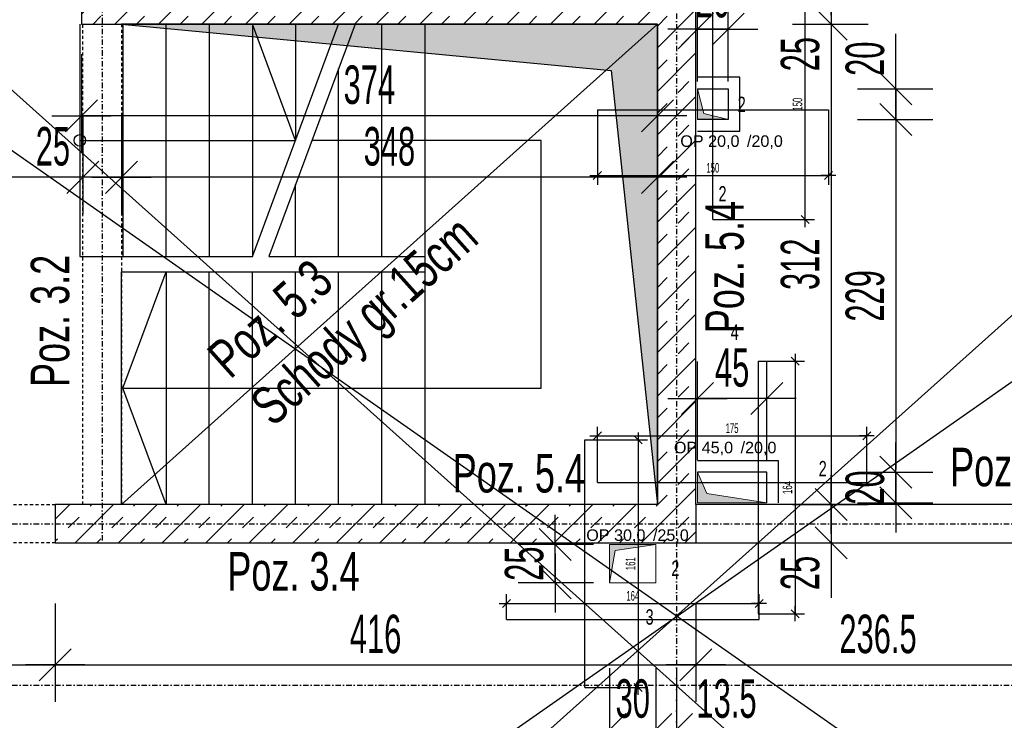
# Model space of a CAD drawing. Header units: millimetres. Extents: x -796 to 14823, y -2819 to 1873.
# Tile 38 of 51: x 12209 to 12848, y -261 to 194. Entities that reach past the tile are written whole.
import ezdxf

# ---------------------------------------------------------------- set-up
doc = ezdxf.new("R2010")
doc.units = ezdxf.units.MM
doc.header["$LTSCALE"] = 10
doc.linetypes.add('MO', pattern=[0.7, 0.35, -0.17, 0.01, -0.17])
doc.linetypes.add('MP', pattern=[0.36, 0.2, -0.16])
for name, color, linetype in [('BA_szr', 1, 'Continuous'), ('BA_txs', 2, 'Continuous'), ('BA_wym', 1, 'Continuous'), ('BD_lpm', 1, 'MP'), ('BD_osm', 1, 'MO'), ('BD_wic', 1, 'Continuous'), ('BD_wig', 3, 'Continuous'), ('BZ_txs', 2, 'Continuous')]:
    doc.layers.add(name, color=color, linetype=linetype)
doc.layers.add('Nowe_A-Przebicia_Nr_pióra__1', color=7, linetype='Continuous', lineweight=13)
doc.layers.add('Nowe_A-Przebicia_Nr_pióra__102', color=7, linetype='Continuous', lineweight=5, true_color=0xcccccc)
doc.styles.add('BIKTS', font='bikromsw.shx', dxfattribs={"width": 0.8})
doc.styles.add('BIKWYM', font='bikromsw.shx', dxfattribs={"width": 0.6})
doc.styles.add('STYL_AUTOMATYCZNY_1', font='arial.ttf')
doc.dimstyles.new('BA_KR_100_cm', dxfattribs={"dimtxt": 25, "dimasz": 1.666667, "dimexe": 24, "dimexo": 0, "dimgap": 0, "dimtad": 0, "dimdec": 1, "dimrnd": 0.5, "dimzin": 9, "dimdsep": 46, "dimtxsty": 'BIKWYM', "dimblk": 'WYM-KR', "dimcen": 0, "dimdle": 20, "dimclrd": 256, "dimclre": 256, "dimclrt": 2, "dimadec": 0, "dimazin": 0, "dimtfac": 0.033333, "dimtdec": 1, "dimtmove": 0, "dimatfit": 3, "dimldrblk": 'WYM-KR', "dimfxl": 25, "dimfxlon": 1, "dimtvp": 0.8, "dimtolj": 1, "dimarcsym": 0})
doc.dimstyles.new('BA_KR_25_cm', dxfattribs={"dimscale": 0.25, "dimtxt": 25, "dimasz": 1.666667, "dimexe": 24, "dimexo": 0, "dimgap": 0, "dimtad": 0, "dimdec": 1, "dimrnd": 0.5, "dimzin": 9, "dimdsep": 46, "dimtxsty": 'BIKWYM', "dimblk": 'WYM-KR', "dimcen": 0, "dimdle": 20, "dimclrd": 256, "dimclre": 256, "dimclrt": 7, "dimadec": 0, "dimazin": 0, "dimtfac": 0.033333, "dimtdec": 1, "dimtmove": 0, "dimatfit": 3, "dimldrblk": 'WYM-KR', "dimfxl": 1, "dimtvp": 0.8, "dimtolj": 1, "dimarcsym": 0})

# ---------------------------------------------------------------- blocks, each defined once
blk = doc.blocks.new('WYM-KR')
at = {"color": 7, "linetype": 'ByBlock'}
blk.add_line((6.24, 6.24), (-6.24, -6.24), dxfattribs=at)
at = {"linetype": 'ByBlock'}
blk.add_line((11.52, 0), (-11.52, 0), dxfattribs=at)
blk = doc.blocks.new('*D359')
at = {"layer": 'BD_wic', "lineweight": -2}
for p, q in [((12583.64, 135.17), (12583.64, 86.49)), ((12733.64, 135.17), (12733.64, 86.49)), ((12584.06, 92.49), (12733.23, 92.49))]:
    blk.add_line(p, q, dxfattribs=at)
at = {"layer": 'Defpoints', "color": 0}
for p in [(12583.64, 135.17), (12733.64, 135.17), (12733.64, 92.49)]:
    blk.add_point(p, dxfattribs=at)
at = {"layer": 'BD_wic', "lineweight": -2, "xscale": 0.4166666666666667, "yscale": 0.4166666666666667, "zscale": 0.4166666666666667, "rotation": 180}
blk.add_blockref('WYM-KR', (12583.64, 92.49), dxfattribs=at)
at = {"layer": 'BD_wic', "lineweight": -2, "xscale": 0.4166666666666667, "yscale": 0.4166666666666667, "zscale": 0.4166666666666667}
blk.add_blockref('WYM-KR', (12733.64, 92.49), dxfattribs=at)
at = {"layer": 'BD_wic', "color": 7, "insert": (12658.64, 97.49), "char_height": 6.25, "attachment_point": 5, "style": 'BIKWYM'}
blk.add_mtext('\\A1;150', dxfattribs=at)
blk = doc.blocks.new('*D360')
at = {"layer": 'BD_wic', "lineweight": -2}
for p, q in [((12658.64, 213.85), (12724.62, 213.85)), ((12718.62, 64.27), (12718.62, 213.44)), ((12658.64, 63.85), (12724.62, 63.85))]:
    blk.add_line(p, q, dxfattribs=at)
at = {"layer": 'Defpoints', "color": 0}
for p in [(12658.64, 213.85), (12718.62, 213.85), (12658.64, 63.85)]:
    blk.add_point(p, dxfattribs=at)
at = {"layer": 'BD_wic', "lineweight": -2, "xscale": 0.4166666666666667, "yscale": 0.4166666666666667, "zscale": 0.4166666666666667}
for p, rotation in [((12718.62, 213.85), 90), ((12718.62, 63.85), 270)]:
    blk.add_blockref('WYM-KR', p, dxfattribs=dict(at, rotation=rotation))
at = {"layer": 'BD_wic', "color": 7, "insert": (12713.62, 138.85), "char_height": 6.25, "attachment_point": 5, "rotation": 90, "style": 'BIKWYM'}
blk.add_mtext('\\A1;150', dxfattribs=at)
blk = doc.blocks.new('*D361')
at = {"layer": 'BD_wic', "lineweight": -2}
for p, q in [((12575.45, -79.15), (12616.23, -79.15)), ((12610.23, -79.56), (12610.23, -239.73)), ((12575.45, -240.15), (12616.23, -240.15))]:
    blk.add_line(p, q, dxfattribs=at)
at = {"layer": 'Defpoints', "color": 0}
for p in [(12575.45, -79.15), (12575.45, -240.15), (12610.23, -240.15)]:
    blk.add_point(p, dxfattribs=at)
at = {"layer": 'BD_wic', "lineweight": -2, "xscale": 0.4166666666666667, "yscale": 0.4166666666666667, "zscale": 0.4166666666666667}
for p, rotation in [((12610.23, -79.15), 90), ((12610.23, -240.15), 270)]:
    blk.add_blockref('WYM-KR', p, dxfattribs=dict(at, rotation=rotation))
at = {"layer": 'BD_wic', "color": 7, "insert": (12605.23, -159.65), "char_height": 6.25, "attachment_point": 5, "rotation": 90, "style": 'BIKWYM'}
blk.add_mtext('\\A1;161', dxfattribs=at)
blk = doc.blocks.new('*D362')
at = {"layer": 'BD_wic', "lineweight": -2}
for p, q in [((12524.64, -195.97), (12524.64, -179.55)), ((12688.64, -195.97), (12688.64, -179.55)), ((12525.06, -185.55), (12688.23, -185.55))]:
    blk.add_line(p, q, dxfattribs=at)
at = {"layer": 'Defpoints', "color": 0}
for p in [(12688.64, -185.55), (12524.64, -195.97), (12688.64, -195.97)]:
    blk.add_point(p, dxfattribs=at)
at = {"layer": 'BD_wic', "lineweight": -2, "xscale": 0.4166666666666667, "yscale": 0.4166666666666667, "zscale": 0.4166666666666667, "rotation": 180}
blk.add_blockref('WYM-KR', (12524.64, -185.55), dxfattribs=at)
at = {"layer": 'BD_wic', "lineweight": -2, "xscale": 0.4166666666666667, "yscale": 0.4166666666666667, "zscale": 0.4166666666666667}
blk.add_blockref('WYM-KR', (12688.64, -185.55), dxfattribs=at)
at = {"layer": 'BD_wic', "color": 7, "insert": (12606.64, -180.55), "char_height": 6.25, "attachment_point": 5, "style": 'BIKWYM'}
blk.add_mtext('\\A1;164', dxfattribs=at)
blk = doc.blocks.new('*D363')
at = {"layer": 'BD_wic', "lineweight": -2}
for p, q in [((12688.04, -28.15), (12718.08, -28.15)), ((12712.08, -28.56), (12712.08, -191.73)), ((12688.04, -192.15), (12718.08, -192.15))]:
    blk.add_line(p, q, dxfattribs=at)
at = {"layer": 'Defpoints', "color": 0}
for p in [(12688.04, -28.15), (12688.04, -192.15), (12712.08, -192.15)]:
    blk.add_point(p, dxfattribs=at)
at = {"layer": 'BD_wic', "lineweight": -2, "xscale": 0.4166666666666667, "yscale": 0.4166666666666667, "zscale": 0.4166666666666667}
for p, rotation in [((12712.08, -28.15), 90), ((12712.08, -192.15), 270)]:
    blk.add_blockref('WYM-KR', p, dxfattribs=dict(at, rotation=rotation))
at = {"layer": 'BD_wic', "color": 7, "insert": (12707.08, -110.15), "char_height": 6.25, "attachment_point": 5, "rotation": 90, "style": 'BIKWYM'}
blk.add_mtext('\\A1;164', dxfattribs=at)
blk = doc.blocks.new('*D364')
at = {"layer": 'BD_wic', "lineweight": -2}
for p, q in [((12583.64, -106.8), (12583.64, -70.67)), ((12584.06, -76.67), (12758.23, -76.67)), ((12758.64, -106.8), (12758.64, -70.67))]:
    blk.add_line(p, q, dxfattribs=at)
at = {"layer": 'Defpoints', "color": 0}
for p in [(12758.64, -76.67), (12583.64, -106.8), (12758.64, -106.8)]:
    blk.add_point(p, dxfattribs=at)
at = {"layer": 'BD_wic', "lineweight": -2, "xscale": 0.4166666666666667, "yscale": 0.4166666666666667, "zscale": 0.4166666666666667, "rotation": 180}
blk.add_blockref('WYM-KR', (12583.64, -76.67), dxfattribs=at)
at = {"layer": 'BD_wic', "lineweight": -2, "xscale": 0.4166666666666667, "yscale": 0.4166666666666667, "zscale": 0.4166666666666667}
blk.add_blockref('WYM-KR', (12758.64, -76.67), dxfattribs=at)
at = {"layer": 'BD_wic', "color": 7, "insert": (12671.14, -71.67), "char_height": 6.25, "attachment_point": 5, "style": 'BIKWYM'}
blk.add_mtext('\\A1;175', dxfattribs=at)
blk = doc.blocks.new('*D525')
at = {"layer": 'BA_wym', "lineweight": -2}
for p, q in [((12248.64, 171.34), (12248.64, 107.34)), ((12622.64, 171.34), (12622.64, 107.34)), ((12620.98, 131.34), (12250.31, 131.34))]:
    blk.add_line(p, q, dxfattribs=at)
at = {"layer": 'Defpoints', "color": 0}
for p in [(12248.64, 190.85), (12622.64, 190.85), (12248.64, 131.34)]:
    blk.add_point(p, dxfattribs=at)
at = {"layer": 'BA_wym', "lineweight": -2, "xscale": 1.666666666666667, "yscale": 1.666666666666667, "zscale": 1.666666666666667, "rotation": 180}
blk.add_blockref('WYM-KR', (12248.64, 131.34), dxfattribs=at)
at = {"layer": 'BA_wym', "lineweight": -2, "xscale": 1.666666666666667, "yscale": 1.666666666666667, "zscale": 1.666666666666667}
blk.add_blockref('WYM-KR', (12622.64, 131.34), dxfattribs=at)
at = {"layer": 'BA_wym', "color": 2, "insert": (12435.64, 151.34), "char_height": 25, "attachment_point": 5, "style": 'BIKWYM'}
blk.add_mtext('\\A1;374', dxfattribs=at)
blk = doc.blocks.new('*D544')
at = {"layer": 'BA_wym', "lineweight": -2}
for p, q in [((12067.64, -185.45), (12067.64, -249.45)), ((12231.64, -185.45), (12231.64, -249.45)), ((12069.31, -225.45), (12229.98, -225.45))]:
    blk.add_line(p, q, dxfattribs=at)
at = {"layer": 'Defpoints', "color": 0}
for p in [(12067.64, -146.15), (12231.64, -146.15), (12231.64, -225.45)]:
    blk.add_point(p, dxfattribs=at)
at = {"layer": 'BA_wym', "lineweight": -2, "xscale": 1.666666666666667, "yscale": 1.666666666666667, "zscale": 1.666666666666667, "rotation": 180}
blk.add_blockref('WYM-KR', (12067.64, -225.45), dxfattribs=at)
at = {"layer": 'BA_wym', "lineweight": -2, "xscale": 1.666666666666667, "yscale": 1.666666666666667, "zscale": 1.666666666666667}
blk.add_blockref('WYM-KR', (12231.64, -225.45), dxfattribs=at)
at = {"layer": 'BA_wym', "color": 2, "insert": (12149.64, -205.45), "char_height": 25, "attachment_point": 5, "style": 'BIKWYM'}
blk.add_mtext('\\A1;164', dxfattribs=at)
blk = doc.blocks.new('*D545')
at = {"layer": 'BA_wym', "lineweight": -2}
for p, q in [((12231.64, -185.45), (12231.64, -249.45)), ((12647.64, -185.45), (12647.64, -249.45)), ((12233.31, -225.45), (12645.98, -225.45))]:
    blk.add_line(p, q, dxfattribs=at)
at = {"layer": 'Defpoints', "color": 0}
for p in [(12231.64, -146.15), (12647.64, -146.15), (12647.64, -225.45)]:
    blk.add_point(p, dxfattribs=at)
at = {"layer": 'BA_wym', "lineweight": -2, "xscale": 1.666666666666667, "yscale": 1.666666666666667, "zscale": 1.666666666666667, "rotation": 180}
blk.add_blockref('WYM-KR', (12231.64, -225.45), dxfattribs=at)
at = {"layer": 'BA_wym', "lineweight": -2, "xscale": 1.666666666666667, "yscale": 1.666666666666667, "zscale": 1.666666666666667}
blk.add_blockref('WYM-KR', (12647.64, -225.45), dxfattribs=at)
at = {"layer": 'BA_wym', "color": 2, "insert": (12439.64, -205.45), "char_height": 25, "attachment_point": 5, "style": 'BIKWYM'}
blk.add_mtext('\\A1;416', dxfattribs=at)
blk = doc.blocks.new('*D567')
at = {"layer": 'BA_wym', "lineweight": -2}
for p, q in [((12735.43, 217.52), (12735.43, 219.19)), ((12710.43, 215.85), (12759.43, 215.85)), ((12735.43, 215.85), (12735.43, 190.85)), ((12710.43, 190.85), (12759.43, 190.85)), ((12735.43, 189.19), (12735.43, 155.14))]:
    blk.add_line(p, q, dxfattribs=at)
at = {"layer": 'Defpoints', "color": 0}
for p in [(12622.64, 215.85), (12622.64, 190.85), (12735.43, 190.85)]:
    blk.add_point(p, dxfattribs=at)
at = {"layer": 'BA_wym', "lineweight": -2, "xscale": 1.666666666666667, "yscale": 1.666666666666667, "zscale": 1.666666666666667}
for p, rotation in [((12735.43, 215.85), 270), ((12735.43, 190.85), 90)]:
    blk.add_blockref('WYM-KR', p, dxfattribs=dict(at, rotation=rotation))
at = {"layer": 'BA_wym', "color": 2, "insert": (12715.43, 171.33), "char_height": 25, "attachment_point": 5, "rotation": 90, "style": 'BIKWYM'}
blk.add_mtext('\\A1;25', dxfattribs=at)
blk = doc.blocks.new('*D568')
at = {"layer": 'BA_wym', "lineweight": -2}
for p, q in [((12710.43, 190.85), (12759.43, 190.85)), ((12735.43, 189.19), (12735.43, -119.48)), ((12710.43, -121.15), (12759.43, -121.15))]:
    blk.add_line(p, q, dxfattribs=at)
at = {"layer": 'Defpoints', "color": 0}
for p in [(12622.64, 190.85), (12622.64, -121.15), (12735.43, -121.15)]:
    blk.add_point(p, dxfattribs=at)
at = {"layer": 'BA_wym', "lineweight": -2, "xscale": 1.666666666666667, "yscale": 1.666666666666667, "zscale": 1.666666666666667}
for p, rotation in [((12735.43, 190.85), 90), ((12735.43, -121.15), 270)]:
    blk.add_blockref('WYM-KR', p, dxfattribs=dict(at, rotation=rotation))
at = {"layer": 'BA_wym', "color": 2, "insert": (12715.43, 34.85), "char_height": 25, "attachment_point": 5, "rotation": 90, "style": 'BIKWYM'}
blk.add_mtext('\\A1;312', dxfattribs=at)
blk = doc.blocks.new('*D569')
at = {"layer": 'BA_wym', "lineweight": -2}
for p, q in [((12710.43, -121.15), (12759.43, -121.15)), ((12735.43, -119.48), (12735.43, -117.81)), ((12735.43, -121.15), (12735.43, -146.15)), ((12710.43, -146.15), (12759.43, -146.15)), ((12735.43, -147.81), (12735.43, -181.86))]:
    blk.add_line(p, q, dxfattribs=at)
at = {"layer": 'Defpoints', "color": 0}
for p in [(12695.43, -121.15), (12695.43, -146.15), (12735.43, -146.15)]:
    blk.add_point(p, dxfattribs=at)
at = {"layer": 'BA_wym', "lineweight": -2, "xscale": 1.666666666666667, "yscale": 1.666666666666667, "zscale": 1.666666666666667}
for p, rotation in [((12735.43, -121.15), 270), ((12735.43, -146.15), 90)]:
    blk.add_blockref('WYM-KR', p, dxfattribs=dict(at, rotation=rotation))
at = {"layer": 'BA_wym', "color": 2, "insert": (12715.43, -165.67), "char_height": 25, "attachment_point": 5, "rotation": 90, "style": 'BIKWYM'}
blk.add_mtext('\\A1;25', dxfattribs=at)
blk = doc.blocks.new('*D588')
at = {"layer": 'BA_wym', "lineweight": -2}
for p, q in [((12556.25, -145.48), (12556.25, -143.81)), ((12581.25, -147.15), (12532.25, -147.15)), ((12556.25, -172.15), (12556.25, -147.15)), ((12581.25, -172.15), (12532.25, -172.15)), ((12556.25, -173.81), (12556.25, -175.48))]:
    blk.add_line(p, q, dxfattribs=at)
at = {"layer": 'Defpoints', "color": 0}
for p in [(12556.25, -147.15), (12591.64, -147.15), (12591.64, -172.15)]:
    blk.add_point(p, dxfattribs=at)
at = {"layer": 'BA_wym', "lineweight": -2, "xscale": 1.666666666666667, "yscale": 1.666666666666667, "zscale": 1.666666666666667}
for p, rotation in [((12556.25, -147.15), 270), ((12556.25, -172.15), 90)]:
    blk.add_blockref('WYM-KR', p, dxfattribs=dict(at, rotation=rotation))
at = {"layer": 'BA_wym', "color": 2, "insert": (12536.25, -159.65), "char_height": 25, "attachment_point": 5, "rotation": 90, "style": 'BIKWYM'}
blk.add_mtext('\\A1;25', dxfattribs=at)
blk = doc.blocks.new('*D589')
at = {"layer": 'BA_wym', "lineweight": -2}
for p, q in [((12591.64, -227.42), (12591.64, -291.42)), ((12621.64, -227.42), (12621.64, -291.42)), ((12589.98, -267.42), (12588.31, -267.42)), ((12621.64, -267.42), (12591.64, -267.42)), ((12623.31, -267.42), (12624.98, -267.42))]:
    blk.add_line(p, q, dxfattribs=at)
at = {"layer": 'Defpoints', "color": 0}
for p in [(12591.64, -172.15), (12621.64, -172.15), (12591.64, -267.42)]:
    blk.add_point(p, dxfattribs=at)
at = {"layer": 'BA_wym', "lineweight": -2, "xscale": 1.666666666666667, "yscale": 1.666666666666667, "zscale": 1.666666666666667}
blk.add_blockref('WYM-KR', (12591.64, -267.42), dxfattribs=at)
at = {"layer": 'BA_wym', "lineweight": -2, "xscale": 1.666666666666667, "yscale": 1.666666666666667, "zscale": 1.666666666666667, "rotation": 180}
blk.add_blockref('WYM-KR', (12621.64, -267.42), dxfattribs=at)
at = {"layer": 'BA_wym', "color": 2, "insert": (12606.64, -247.42), "char_height": 25, "attachment_point": 5, "style": 'BIKWYM'}
blk.add_mtext('\\A1;30', dxfattribs=at)
blk = doc.blocks.new('*D590')
at = {"layer": 'BA_wym', "lineweight": -2}
for p, q in [((12621.64, -227.42), (12621.64, -291.42)), ((12635.14, -227.42), (12635.14, -291.42)), ((12619.98, -267.42), (12618.31, -267.42)), ((12621.64, -267.42), (12635.14, -267.42)), ((12636.81, -267.42), (12696.57, -267.42))]:
    blk.add_line(p, q, dxfattribs=at)
at = {"layer": 'Defpoints', "color": 0}
for p in [(12635.14, -133.65), (12621.64, -172.15), (12635.14, -267.42)]:
    blk.add_point(p, dxfattribs=at)
at = {"layer": 'BA_wym', "lineweight": -2, "xscale": 1.666666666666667, "yscale": 1.666666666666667, "zscale": 1.666666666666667}
blk.add_blockref('WYM-KR', (12621.64, -267.42), dxfattribs=at)
at = {"layer": 'BA_wym', "lineweight": -2, "xscale": 1.666666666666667, "yscale": 1.666666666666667, "zscale": 1.666666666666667, "rotation": 180}
blk.add_blockref('WYM-KR', (12635.14, -267.42), dxfattribs=at)
at = {"layer": 'BA_wym', "color": 2, "insert": (12667.53, -247.42), "char_height": 25, "attachment_point": 5, "style": 'BIKWYM'}
blk.add_mtext('\\A1;13.5', dxfattribs=at)
blk = doc.blocks.new('*D591')
at = {"layer": 'BA_wym', "lineweight": -2}
for p, q in [((12648.64, -92.32), (12648.64, -28.32)), ((12693.64, -92.32), (12693.64, -28.32)), ((12691.98, -52.32), (12650.31, -52.32))]:
    blk.add_line(p, q, dxfattribs=at)
at = {"layer": 'Defpoints', "color": 0}
for p in [(12648.64, -52.32), (12648.64, -100.15), (12693.64, -100.15)]:
    blk.add_point(p, dxfattribs=at)
at = {"layer": 'BA_wym', "lineweight": -2, "xscale": 1.666666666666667, "yscale": 1.666666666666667, "zscale": 1.666666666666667, "rotation": 180}
blk.add_blockref('WYM-KR', (12648.64, -52.32), dxfattribs=at)
at = {"layer": 'BA_wym', "lineweight": -2, "xscale": 1.666666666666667, "yscale": 1.666666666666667, "zscale": 1.666666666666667}
blk.add_blockref('WYM-KR', (12693.64, -52.32), dxfattribs=at)
at = {"layer": 'BA_wym', "color": 2, "insert": (12671.14, -32.32), "char_height": 25, "attachment_point": 5, "style": 'BIKWYM'}
blk.add_mtext('\\A1;45', dxfattribs=at)
blk = doc.blocks.new('*D592')
at = {"layer": 'BA_wym', "lineweight": -2}
for p, q in [((12752.52, -100.15), (12801.52, -100.15)), ((12777.52, -98.48), (12777.52, -96.81)), ((12777.52, -100.15), (12777.52, -120.15)), ((12752.52, -120.15), (12801.52, -120.15)), ((12777.52, -121.81), (12777.52, -123.48))]:
    blk.add_line(p, q, dxfattribs=at)
at = {"layer": 'Defpoints', "color": 0}
for p in [(12693.64, -100.15), (12693.64, -120.15), (12777.52, -120.15)]:
    blk.add_point(p, dxfattribs=at)
at = {"layer": 'BA_wym', "lineweight": -2, "xscale": 1.666666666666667, "yscale": 1.666666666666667, "zscale": 1.666666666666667}
for p, rotation in [((12777.52, -100.15), 270), ((12777.52, -120.15), 90)]:
    blk.add_blockref('WYM-KR', p, dxfattribs=dict(at, rotation=rotation))
at = {"layer": 'BA_wym', "color": 2, "insert": (12757.52, -110.15), "char_height": 25, "attachment_point": 5, "rotation": 90, "style": 'BIKWYM'}
blk.add_mtext('\\A1;20', dxfattribs=at)
blk = doc.blocks.new('*D618')
at = {"layer": 'BA_wym', "lineweight": -2}
for p, q in [((12752.52, 128.85), (12801.52, 128.85)), ((12777.52, 127.19), (12777.52, -98.48)), ((12752.52, -100.15), (12801.52, -100.15))]:
    blk.add_line(p, q, dxfattribs=at)
at = {"layer": 'Defpoints', "color": 0}
for p in [(12668.64, 128.85), (12693.64, -100.15), (12777.52, -100.15)]:
    blk.add_point(p, dxfattribs=at)
at = {"layer": 'BA_wym', "lineweight": -2, "xscale": 1.666666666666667, "yscale": 1.666666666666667, "zscale": 1.666666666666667}
for p, rotation in [((12777.52, 128.85), 90), ((12777.52, -100.15), 270)]:
    blk.add_blockref('WYM-KR', p, dxfattribs=dict(at, rotation=rotation))
at = {"layer": 'BA_wym', "color": 2, "insert": (12757.52, 14.35), "char_height": 25, "attachment_point": 5, "rotation": 90, "style": 'BIKWYM'}
blk.add_mtext('\\A1;229', dxfattribs=at)
blk = doc.blocks.new('*D619')
at = {"layer": 'BA_wym', "lineweight": -2}
for p, q in [((12777.52, 150.52), (12777.52, 184.57)), ((12752.52, 148.85), (12801.52, 148.85)), ((12777.52, 128.85), (12777.52, 148.85)), ((12752.52, 128.85), (12801.52, 128.85)), ((12777.52, 127.19), (12777.52, 125.52))]:
    blk.add_line(p, q, dxfattribs=at)
at = {"layer": 'Defpoints', "color": 0}
for p in [(12668.64, 148.85), (12777.52, 148.85), (12668.64, 128.85)]:
    blk.add_point(p, dxfattribs=at)
at = {"layer": 'BA_wym', "lineweight": -2, "xscale": 1.666666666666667, "yscale": 1.666666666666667, "zscale": 1.666666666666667}
for p, rotation in [((12777.52, 148.85), 270), ((12777.52, 128.85), 90)]:
    blk.add_blockref('WYM-KR', p, dxfattribs=dict(at, rotation=rotation))
at = {"layer": 'BA_wym', "color": 2, "insert": (12757.52, 168.38), "char_height": 25, "attachment_point": 5, "rotation": 90, "style": 'BIKWYM'}
blk.add_mtext('\\A1;20', dxfattribs=at)
blk = doc.blocks.new('*D620')
at = {"layer": 'BA_wym', "lineweight": -2}
for p, q in [((12648.64, 153.66), (12648.64, 211.57)), ((12668.64, 153.66), (12668.64, 211.57)), ((12646.98, 187.57), (12645.31, 187.57)), ((12648.64, 187.57), (12668.64, 187.57)), ((12670.31, 187.57), (12671.98, 187.57))]:
    blk.add_line(p, q, dxfattribs=at)
at = {"layer": 'Defpoints', "color": 0}
for p in [(12668.64, 187.57), (12648.64, 153.66), (12668.64, 153.66)]:
    blk.add_point(p, dxfattribs=at)
at = {"layer": 'BA_wym', "lineweight": -2, "xscale": 1.666666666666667, "yscale": 1.666666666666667, "zscale": 1.666666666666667}
blk.add_blockref('WYM-KR', (12648.64, 187.57), dxfattribs=at)
at = {"layer": 'BA_wym', "lineweight": -2, "xscale": 1.666666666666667, "yscale": 1.666666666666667, "zscale": 1.666666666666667, "rotation": 180}
blk.add_blockref('WYM-KR', (12668.64, 187.57), dxfattribs=at)
at = {"layer": 'BA_wym', "color": 2, "insert": (12658.64, 207.57), "char_height": 25, "attachment_point": 5, "style": 'BIKWYM'}
blk.add_mtext('\\A1;20', dxfattribs=at)
blk = doc.blocks.new('*D634')
at = {"layer": 'BA_wym', "lineweight": -2}
for p, q in [((11161.64, -1642.6), (11161.64, -1706.6)), ((14108.64, -1642.6), (14108.64, -1706.6)), ((11163.31, -1682.6), (14106.98, -1682.6))]:
    blk.add_line(p, q, dxfattribs=at)
at = {"layer": 'Defpoints', "color": 0}
for p in [(11161.64, -178.65), (14108.64, -178.65), (14108.64, -1682.6)]:
    blk.add_point(p, dxfattribs=at)
at = {"layer": 'BA_wym', "lineweight": -2, "xscale": 1.666666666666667, "yscale": 1.666666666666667, "zscale": 1.666666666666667, "rotation": 180}
blk.add_blockref('WYM-KR', (11161.64, -1682.6), dxfattribs=at)
at = {"layer": 'BA_wym', "lineweight": -2, "xscale": 1.666666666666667, "yscale": 1.666666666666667, "zscale": 1.666666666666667}
blk.add_blockref('WYM-KR', (14108.64, -1682.6), dxfattribs=at)
at = {"layer": 'BA_wym', "color": 2, "insert": (12635.14, -1662.6), "char_height": 25, "attachment_point": 5, "style": 'BIKWYM'}
blk.add_mtext('\\A1;2947', dxfattribs=at)
blk = doc.blocks.new('*D638')
at = {"layer": 'BA_wym', "lineweight": -2}
for p, q in [((12647.64, -185.45), (12647.64, -249.45)), ((12884.14, -185.45), (12884.14, -249.45)), ((12649.31, -225.45), (12882.48, -225.45))]:
    blk.add_line(p, q, dxfattribs=at)
at = {"layer": 'Defpoints', "color": 0}
for p in [(12647.64, -146.15), (12884.14, -146.15), (12884.14, -225.45)]:
    blk.add_point(p, dxfattribs=at)
at = {"layer": 'BA_wym', "lineweight": -2, "xscale": 1.666666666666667, "yscale": 1.666666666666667, "zscale": 1.666666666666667, "rotation": 180}
blk.add_blockref('WYM-KR', (12647.64, -225.45), dxfattribs=at)
at = {"layer": 'BA_wym', "lineweight": -2, "xscale": 1.666666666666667, "yscale": 1.666666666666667, "zscale": 1.666666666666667}
blk.add_blockref('WYM-KR', (12884.14, -225.45), dxfattribs=at)
at = {"layer": 'BA_wym', "color": 2, "insert": (12765.89, -205.45), "char_height": 25, "attachment_point": 5, "style": 'BIKWYM'}
blk.add_mtext('\\A1;236.5', dxfattribs=at)
blk = doc.blocks.new('*D639')
at = {"layer": 'BA_wym', "lineweight": -2}
for p, q in [((12274.64, 131.34), (12274.64, 67.34)), ((12622.64, 131.34), (12622.64, 67.34)), ((12620.98, 91.34), (12276.31, 91.34))]:
    blk.add_line(p, q, dxfattribs=at)
at = {"layer": 'Defpoints', "color": 0}
for p in [(12274.64, 150.85), (12622.64, 150.85), (12274.64, 91.34)]:
    blk.add_point(p, dxfattribs=at)
at = {"layer": 'BA_wym', "lineweight": -2, "xscale": 1.666666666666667, "yscale": 1.666666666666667, "zscale": 1.666666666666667, "rotation": 180}
blk.add_blockref('WYM-KR', (12274.64, 91.34), dxfattribs=at)
at = {"layer": 'BA_wym', "lineweight": -2, "xscale": 1.666666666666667, "yscale": 1.666666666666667, "zscale": 1.666666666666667}
blk.add_blockref('WYM-KR', (12622.64, 91.34), dxfattribs=at)
at = {"layer": 'BA_wym', "color": 2, "insert": (12448.64, 111.34), "char_height": 25, "attachment_point": 5, "style": 'BIKWYM'}
blk.add_mtext('\\A1;348', dxfattribs=at)
blk = doc.blocks.new('*D640')
at = {"layer": 'BA_wym', "lineweight": -2}
for p, q in [((12249.64, 131.34), (12249.64, 67.34)), ((12274.64, 131.34), (12274.64, 67.34)), ((12247.98, 91.34), (12213.93, 91.34)), ((12274.64, 91.34), (12249.64, 91.34)), ((12276.31, 91.34), (12277.98, 91.34))]:
    blk.add_line(p, q, dxfattribs=at)
at = {"layer": 'Defpoints', "color": 0}
for p in [(12249.64, 190.85), (12274.64, 190.85), (12249.64, 91.34)]:
    blk.add_point(p, dxfattribs=at)
at = {"layer": 'BA_wym', "lineweight": -2, "xscale": 1.666666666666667, "yscale": 1.666666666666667, "zscale": 1.666666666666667}
blk.add_blockref('WYM-KR', (12249.64, 91.34), dxfattribs=at)
at = {"layer": 'BA_wym', "lineweight": -2, "xscale": 1.666666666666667, "yscale": 1.666666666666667, "zscale": 1.666666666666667, "rotation": 180}
blk.add_blockref('WYM-KR', (12274.64, 91.34), dxfattribs=at)
at = {"layer": 'BA_wym', "color": 2, "insert": (12230.12, 111.34), "char_height": 25, "attachment_point": 5, "style": 'BIKWYM'}
blk.add_mtext('\\A1;25', dxfattribs=at)
blk = doc.blocks.new('*D641')
at = {"layer": 'BA_wym', "lineweight": -2}
for p, q in [((12047.64, 131.34), (12047.64, 67.34)), ((12249.64, 131.34), (12249.64, 67.34)), ((12247.98, 91.34), (12049.31, 91.34))]:
    blk.add_line(p, q, dxfattribs=at)
at = {"layer": 'Defpoints', "color": 0}
for p in [(12249.64, 190.85), (12047.64, 173.88), (12047.64, 91.34)]:
    blk.add_point(p, dxfattribs=at)
at = {"layer": 'BA_wym', "lineweight": -2, "xscale": 1.666666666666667, "yscale": 1.666666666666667, "zscale": 1.666666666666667, "rotation": 180}
blk.add_blockref('WYM-KR', (12047.64, 91.34), dxfattribs=at)
at = {"layer": 'BA_wym', "lineweight": -2, "xscale": 1.666666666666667, "yscale": 1.666666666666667, "zscale": 1.666666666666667}
blk.add_blockref('WYM-KR', (12249.64, 91.34), dxfattribs=at)
at = {"layer": 'BA_wym', "color": 2, "insert": (12148.64, 111.34), "char_height": 25, "attachment_point": 5, "style": 'BIKWYM'}
blk.add_mtext('\\A1;202', dxfattribs=at)

msp = doc.modelspace()

# ---------------------------------------------------------------- hatches: boundary and pattern name
at = {"layer": 'BA_szr'}
h = msp.add_hatch(dxfattribs=at)
h.set_pattern_fill('BIK_ZELBET', color=256, scale=100, angle=45, pattern_type=2)
h.set_pattern_definition([(45, (5883.199, -2632.493), (-14.142136, 14.142136), []), (45, (5876.128, -2625.422), (-14.142136, 14.142136), [10, -10])])
h.paths.add_polyline_path([(12170.64, 389.86), (12347.64, 389.85), (12347.64, 380.86), (12372.64, 380.86), (12372.64, 389.85), (12622.64, 389.85), (12622.64, 215.85), (12372.64, 215.85), (12372.64, 262.86), (12347.64, 262.86), (12347.61, 215.85), (12248.64, 215.85), (12248.64, 190.85), (12622.64, 190.85), (12622.64, -121.15), (12231.64, -121.15), (12231.64, -146.15), (12647.64, -146.15), (12647.64, -121.15), (12647.64, 414.85), (12622.64, 414.85), (12170.64, 414.86)])
at = {"layer": 'BD_wic'}
h = msp.add_hatch(color=9, dxfattribs=at)
h.dxf.hatch_style = 1
h.paths.add_polyline_path([(12274.64, 190.85), (12592.64, 160.85), (12622.64, -121.15), (12622.64, 190.85)])
at = {"layer": 'Nowe_A-Przebicia_Nr_pióra__102', "linetype": 'Continuous', "lineweight": 5, "true_color": 0xcccccc}
for points in [[(12668.64, 128.85), (12648.64, 128.85), (12648.64, 148.85), (12652.69, 132.89)], [(12693.64, -120.15), (12648.64, -120.15), (12648.64, -100.15), (12654.71, -114.08)], [(12621.64, -147.15), (12591.64, -147.15), (12591.64, -172.15), (12595.31, -151.15)]]:
    msp.add_hatch(color=254, dxfattribs=at).paths.add_polyline_path(points)

# ---------------------------------------------------------------- linework, layer by layer
at = {"layer": 'BD_lpm'}
msp.add_lwpolyline([(12274.64, 190.85), (12274.64, -121.15), (12249.64, -121.15), (12249.64, 190.85), (12274.64, 190.85)], dxfattribs=at)
msp.add_lwpolyline([(12231.64, -146.15), (12067.64, -146.15), (12067.64, -121.15), (12231.64, -121.15)], close=True, dxfattribs=at)
at = {"layer": 'BD_osm', "color": 5}
for p, q in [((12262.14, 215.85), (12262.14, -146.15)), ((12042.64, -133.65), (12256.64, -133.65))]:
    msp.add_line(p, q, dxfattribs=at)
at = {"layer": 'BD_osm'}
for points in [[(12635.14, 1289.86), (12635.14, -1782.6)], [(10761.64, -133.65), (14508.64, -133.65)], [(10761.64, -238.65), (14508.64, -238.65)]]:
    msp.add_lwpolyline(points, dxfattribs=at)
at = {"layer": 'BD_wic', "color": 5}
for p, q in [((10396.41, -2199.47), (14823.18, 1767.09)), ((14823.18, -2199.47), (10396.41, 1767.09)), ((12658.64, 63.85), (12658.64, 213.85)), ((12583.64, 135.17), (12733.64, 135.17)), ((12688.04, -28.15), (12688.04, -192.15)), ((12575.45, -240.15), (12575.45, -79.15)), ((12583.64, -106.8), (12758.64, -106.8)), ((12524.64, -195.97), (12688.64, -195.97))]:
    msp.add_line(p, q, dxfattribs=at)
at = {"layer": 'BD_wic'}
for points in [[(11332.64, -1106.15), (13937.64, 718.85)], [(13937.64, -1106.15), (11332.64, 718.85)], [(12247.64, 190.85), (12247.64, 39.85), (12359.64, 39.85), (12415.64, 190.85)], [(12247.64, 115.35), (12387.64, 115.35), (12359.64, 190.85), (12359.64, 39.85)], [(12274.64, 190.85), (12592.64, 160.85), (12622.64, -121.15), (12622.64, 190.85), (12274.64, 190.85)], [(12274.64, -121.15), (12622.64, 190.85)], [(12275.64, 190.85), (12275.64, 39.85)], [(12303.64, 39.85), (12303.64, 190.85)], [(12331.64, 190.85), (12331.64, 39.85)], [(12426.31, 190.85), (12370.31, 39.85), (12471.64, 39.85)], [(12387.64, 190.85), (12387.64, 115.35)], [(12443.64, 39.85), (12443.64, 190.85)], [(12471.64, 190.85), (12471.64, -121.15)], [(12415.64, 39.85), (12415.64, 162.1)], [(12648.64, 121.35), (12676.14, 121.35), (12676.14, 156.35), (12648.64, 156.35)], [(12648.64, 148.85), (12668.64, 148.85), (12668.64, 128.85), (12648.64, 128.85)], [(12275.64, -45.65), (12303.64, 29.85), (12303.64, -121.15), (12275.64, -45.65), (12547.14, -45.65), (12547.14, 115.35), (12398.31, 115.35)], [(12387.64, 39.85), (12387.64, 86.6)], [(12274.64, -121.15), (12274.64, 29.85), (12471.64, 29.85)], [(12331.64, -121.15), (12331.64, 29.85)], [(12359.64, -121.15), (12359.64, 29.85)], [(12387.64, -121.15), (12387.64, 29.85)], [(12415.64, -121.15), (12415.64, 29.85)], [(12443.64, -121.15), (12443.64, 29.85)], [(12648.64, -92.65), (12701.14, -92.65), (12701.14, -120.15)], [(12693.64, -120.15), (12693.64, -100.15), (12648.64, -100.15)]]:
    msp.add_lwpolyline(points, dxfattribs=at)
msp.add_circle((12247.64, 115.35), 3.75, dxfattribs=at)
at = {"layer": 'BD_wig'}
for points in [[(12622.64, 693.85), (12622.64, 414.85), (12170.64, 414.86), (12170.64, 389.86), (12347.64, 389.85), (12347.64, 380.86), (12372.64, 380.86), (12372.64, 389.85), (12622.64, 389.85), (12622.64, 215.85), (12372.64, 215.85), (12372.64, 262.86), (12347.64, 262.86), (12347.61, 215.85), (12248.64, 215.85), (12248.64, 190.85), (12622.64, 190.85), (12622.64, -121.15), (12231.64, -121.15), (12231.64, -146.15), (12884.14, -146.15)], [(12884.14, -121.15), (12647.64, -121.15), (12647.64, 693.85)], [(12647.64, -121.15), (12647.64, -146.15)]]:
    msp.add_lwpolyline(points, dxfattribs=at)
at = {"layer": 'Nowe_A-Przebicia_Nr_pióra__1', "color": 7, "linetype": 'Continuous', "lineweight": 13}
for p, q in [((12652.69, 132.89), (12648.64, 148.85)), ((12648.64, 148.85), (12668.64, 148.85)), ((12648.64, 128.85), (12648.64, 148.85)), ((12668.64, 148.85), (12668.64, 128.85)), ((12668.64, 128.85), (12648.64, 128.85)), ((12668.64, 128.85), (12652.69, 132.89)), ((12654.71, -114.08), (12648.64, -100.15)), ((12648.64, -100.15), (12693.64, -100.15)), ((12648.64, -120.15), (12648.64, -100.15)), ((12693.64, -100.15), (12693.64, -120.15)), ((12693.64, -120.15), (12654.71, -114.08)), ((12693.64, -120.15), (12648.64, -120.15))]:
    msp.add_line(p, q, dxfattribs=at)
msp.add_lwpolyline([(12621.64, -147.15), (12595.31, -151.15), (12591.64, -172.15)], dxfattribs=at)
msp.add_lwpolyline([(12591.64, -172.15), (12621.64, -172.15), (12621.64, -147.15), (12591.64, -147.15)], close=True, dxfattribs=at)

# ---------------------------------------------------------------- texts
at = {"layer": 'BA_txs', "style": 'BIKTS', "width": 0.7}
for s, p in [('Poz. 5.4', (12678.7, -9.93)), ('Poz. 3.2', (12240.75, -44.87))]:
    msp.add_text(s, height=25, rotation=90, dxfattribs=at).set_placement(p)
for s, p in [('Poz. 5.4', (12489.74, -113.38)), ('Poz. 3.4', (12812.74, -109.35)), ('Poz. 3.4', (12343.4, -177.09))]:
    msp.add_text(s, height=25, dxfattribs=at).set_placement(p)
at = {"layer": 'BZ_txs', "color": 3, "char_height": 10, "width": 452.0462, "attachment_point": 1, "style": 'BIKTS'}
for s, insert in [('{\\W0.7;2}', (12674.79, 143.72)), ('{\\W0.7;2}', (12662.32, 85.65)), ('{\\W0.7;4}', (12670.23, -4.24)), ('{\\W0.7;2}', (12727.39, -92.89)), ('{\\W0.7;2}', (12631.7, -157.7)), ('{\\W0.7;3}', (12614.99, -189.26))]:
    msp.add_mtext(s, dxfattribs=dict(at, insert=insert))
at = {"layer": 'BZ_txs', "insert": (12328.5, -21.67), "char_height": 25, "width": 777.0831, "attachment_point": 1, "rotation": 41.87787, "style": 'BIKTS'}
msp.add_mtext('{\\W0.75;Poz. 5.3\\P\\A1;Schody gr.15cm}', dxfattribs=at)
at = {"layer": 'Nowe_A-Przebicia_Nr_pióra__1', "color": 7, "lineweight": 13, "style": 'STYL_AUTOMATYCZNY_1'}
for s, p in [('OP 20,0', (12637.51, 111.13)), (' /20,0', (12677.87, 111.13)), ('OP 45,0', (12633.37, -87.94)), (' /20,0', (12673.73, -87.94)), ('OP 30,0', (12576.45, -144.85)), (' /25,0', (12616.82, -144.85))]:
    msp.add_text(s, height=7.5, dxfattribs=at).set_placement(p)

# ---------------------------------------------------------------- dimensions: what is measured, and where the dimension line sits
at = {"layer": 'BA_wym'}
for base, p1, p2, picture, middle in [((12735.43, 190.85), (12622.64, 215.85), (12622.64, 190.85), '*D567', (12715.43, 171.33)), ((12735.43, -121.15), (12622.64, 190.85), (12622.64, -121.15), '*D568', (12715.43, 34.85)), ((12777.52, 148.85), (12668.64, 128.85), (12668.64, 148.85), '*D619', (12757.52, 168.38)), ((12777.52, -100.15), (12668.64, 128.85), (12693.64, -100.15), '*D618', (12757.52, 14.35)), ((12735.43, -146.15), (12695.43, -121.15), (12695.43, -146.15), '*D569', (12715.43, -165.67))]:
    dim = msp.add_linear_dim(base=base, p1=p1, p2=p2, angle=90, dimstyle='BA_KR_100_cm', override={"dimatfit": 1}, dxfattribs=at)
    dim.commit()
    dim.dimension.update_dxf_attribs({"geometry": picture, "text_midpoint": middle})
for base, p1, p2, override, picture, middle in [((12668.64, 187.57), (12648.64, 153.66), (12668.64, 153.66), {"dimtmove": 0, "dimatfit": 1, "dimfxl": 40}, '*D620', (12658.64, 187.57)), ((12591.64, -267.42), (12621.64, -172.15), (12591.64, -172.15), {"dimatfit": 1, "dimfxl": 40}, '*D589', (12606.64, -267.42))]:
    dim = msp.add_linear_dim(base=base, p1=p1, p2=p2, dimstyle='BA_KR_100_cm', override=override, dxfattribs=at)
    dim.commit()
    dim.dimension.update_dxf_attribs({"geometry": picture, "text_midpoint": middle, "dimtype": 160})
for base, p1, p2, override, picture, middle in [((12047.64, 91.34), (12249.64, 190.85), (12047.64, 173.88), {"dimtmove": 1, "dimatfit": 1, "dimfxl": 40}, '*D641', (12148.64, 111.34)), ((12249.64, 91.34), (12274.64, 190.85), (12249.64, 190.85), {"dimatfit": 1, "dimfxl": 40}, '*D640', (12230.12, 111.34)), ((12248.64, 131.34), (12622.64, 190.85), (12248.64, 190.85), {"dimatfit": 1, "dimfxl": 40}, '*D525', (12435.64, 151.34)), ((12274.64, 91.34), (12622.64, 150.85), (12274.64, 150.85), {"dimatfit": 1, "dimfxl": 40}, '*D639', (12448.64, 111.34)), ((12648.64, -52.32), (12693.64, -100.15), (12648.64, -100.15), {"dimatfit": 1, "dimfxl": 40}, '*D591', (12671.14, -32.32)), ((12635.14, -267.42), (12621.64, -172.15), (12635.14, -133.65), {"dimatfit": 1, "dimfxl": 40}, '*D590', (12667.53, -247.42)), ((12231.64, -225.45), (12067.64, -146.15), (12231.64, -146.15), {"dimtmove": 1, "dimatfit": 1, "dimfxl": 40}, '*D544', (12149.64, -205.45)), ((12647.64, -225.45), (12231.64, -146.15), (12647.64, -146.15), {"dimtmove": 1, "dimatfit": 1, "dimfxl": 40}, '*D545', (12439.64, -205.45)), ((12884.14, -225.45), (12647.64, -146.15), (12884.14, -146.15), {"dimatfit": 1, "dimfxl": 40}, '*D638', (12765.89, -205.45)), ((14108.64, -1682.6), (11161.64, -178.65), (14108.64, -178.65), {"dimatfit": 1, "dimfxl": 40}, '*D634', (12635.14, -1662.6))]:
    dim = msp.add_linear_dim(base=base, p1=p1, p2=p2, dimstyle='BA_KR_100_cm', override=override, dxfattribs=at)
    dim.commit()
    dim.dimension.update_dxf_attribs({"geometry": picture, "text_midpoint": middle})
for base, p1, p2, picture, middle in [((12777.52, -120.15), (12693.64, -100.15), (12693.64, -120.15), '*D592', (12777.52, -110.15)), ((12556.25, -147.15), (12591.64, -172.15), (12591.64, -147.15), '*D588', (12556.25, -159.65))]:
    dim = msp.add_linear_dim(base=base, p1=p1, p2=p2, angle=90, dimstyle='BA_KR_100_cm', override={"dimatfit": 1}, dxfattribs=at)
    dim.commit()
    dim.dimension.update_dxf_attribs({"geometry": picture, "text_midpoint": middle, "dimtype": 160})
at = {"layer": 'BD_wic', "color": 5}
for base, p1, p2, picture, middle in [((12718.62, 213.85), (12658.64, 63.85), (12658.64, 213.85), '*D360', (12713.62, 138.85)), ((12712.08, -192.15), (12688.04, -28.15), (12688.04, -192.15), '*D363', (12707.08, -110.15)), ((12610.23, -240.15), (12575.45, -79.15), (12575.45, -240.15), '*D361', (12605.23, -159.65))]:
    dim = msp.add_linear_dim(base=base, p1=p1, p2=p2, angle=90, dimstyle='BA_KR_25_cm', dxfattribs=at)
    dim.commit()
    dim.dimension.update_dxf_attribs({"geometry": picture, "text_midpoint": middle})
for base, p1, p2, picture, middle in [((12733.64, 92.49), (12583.64, 135.17), (12733.64, 135.17), '*D359', (12658.64, 97.49)), ((12758.64, -76.67), (12583.64, -106.8), (12758.64, -106.8), '*D364', (12671.14, -71.67)), ((12688.64, -185.55), (12524.64, -195.97), (12688.64, -195.97), '*D362', (12606.64, -180.55))]:
    dim = msp.add_linear_dim(base=base, p1=p1, p2=p2, dimstyle='BA_KR_25_cm', dxfattribs=at)
    dim.commit()
    dim.dimension.update_dxf_attribs({"geometry": picture, "text_midpoint": middle})

doc.saveas('drawing.dxf')
